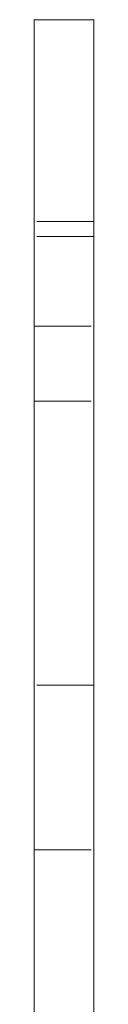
# Model space of a CAD drawing. Header units: millimetres. Extents: x 0 to 210, y 0 to 297.
# Tile 18 of 20: x 131.05 to 132.39, y 235.23 to 257.17. Entities that reach past the tile are written whole.
import ezdxf

# ---------------------------------------------------------------- set-up
doc = ezdxf.new("R2010")
doc.units = ezdxf.units.MM
doc.linetypes.add('HIDDEN', pattern=[1.905, 1.27, -0.635])

msp = doc.modelspace()

# ---------------------------------------------------------------- linework, layer by layer
at = {"color": 7, "linetype": 'Continuous', "lineweight": 15}
for p, q in [((131.053, 257.173), (131.053, 222.506)), ((131.053, 257.173), (132.387, 257.173)), ((132.387, 257.173), (132.387, 222.506))]:
    msp.add_line(p, q, dxfattribs=at)
at = {"color": 7, "linetype": 'HIDDEN', "lineweight": 0}
for p, q in [((132.387, 252.673), (131.053, 252.673)), ((132.387, 252.34), (131.053, 252.34)), ((131.053, 250.34), (132.387, 250.34)), ((131.053, 248.673), (132.387, 248.673)), ((132.387, 242.34), (131.053, 242.34)), ((131.053, 238.673), (132.387, 238.673))]:
    msp.add_line(p, q, dxfattribs=at)

doc.saveas('drawing.dxf')
